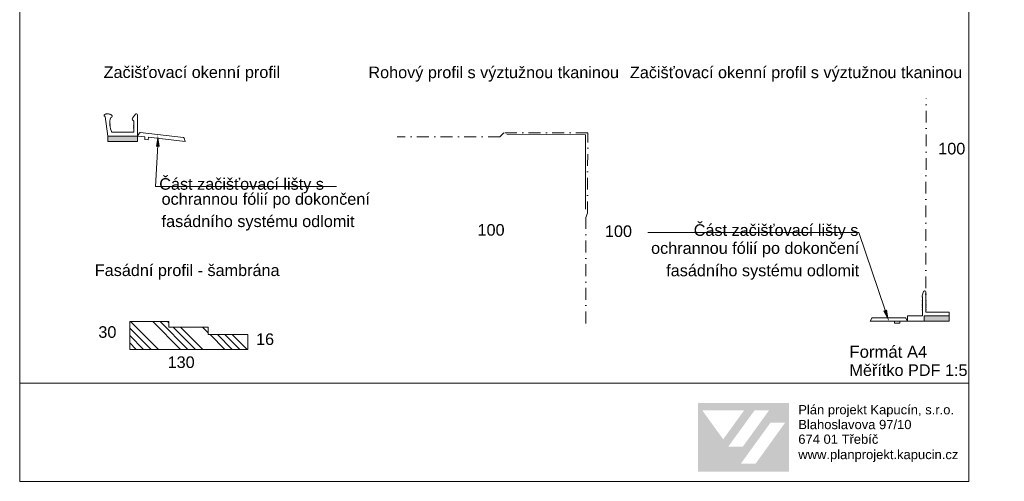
# Model space of a CAD drawing. Header units: millimetres. Extents: x -330321 to -319702, y -17713 to -4070.
# Tile 12 of 22: x -320762 to -319702, y -11936 to -11439. Entities that reach past the tile are written whole.
import ezdxf

# ---------------------------------------------------------------- set-up
doc = ezdxf.new("R2010")
doc.units = ezdxf.units.MM
doc.header["$MEASUREMENT"] = 0
doc.linetypes.add('VÝZTUŽNÁ_SÍŤ', pattern=[25.4, 12.7, -6.35, 0, -6.35])
doc.styles.add('GENEROVANÝ_STYL_2', font='txt')

msp = doc.modelspace()

# ---------------------------------------------------------------- hatches: boundary and pattern name
at = {"linetype": 'Continuous', "lineweight": 20, "true_color": 0xff6600}
for points in [[(-320667.2, -11564), (-320667.2, -11570), (-320635.2, -11570), (-320635.2, -11564)], [(-319761.2, -11757.8), (-319788.1, -11757.8), (-319788.1, -11763.6), (-319761.2, -11763.6)]]:
    msp.add_hatch(color=30, dxfattribs=at).paths.add_polyline_path(points)
at = {"linetype": 'Continuous', "lineweight": 13}
for points in [[(-320615.4, -11575.6), (-320611.2, -11575.6), (-320613.3, -11563.1)], [(-319828.2, -11751.1), (-319832.2, -11752.5), (-319826.2, -11763.6)]]:
    msp.add_hatch(color=154, dxfattribs=at).paths.add_polyline_path(points)
h = msp.add_hatch(dxfattribs=at)
h.set_pattern_fill('ANSI34_0001', color=254, style=0, pattern_type=2)
h.set_pattern_definition([(135, (-320580, -11779.024), (23.865, 23.865), []), (135, (-320587.956, -11779.024), (23.865, 23.865), []), (135, (-320595.91, -11779.024), (23.865, 23.865), []), (135, (-320603.866, -11779.024), (23.865, 23.865), [])])
h.paths.add_polyline_path([(-320643.5, -11794), (-320516.5, -11794), (-320516.5, -11778), (-320559, -11778), (-320559, -11770), (-320601.5, -11770), (-320601.5, -11764), (-320643.5, -11764)])
h = msp.add_hatch(color=1, dxfattribs=at)
h.paths.add_polyline_path([(-320031.6, -11925.6), (-319933.8, -11925.6), (-319933.8, -11851.8), (-320031.6, -11851.8)])
h.paths.add_polyline_path([(-320027.1, -11859.7), (-319982, -11859.7), (-320004.6, -11890.9)], flags=0)
h.paths.add_polyline_path([(-319999.1, -11898.8), (-319970.7, -11859.6), (-319955.1, -11859.6), (-319983.5, -11898.9)], flags=0)
h.paths.add_polyline_path([(-319969.8, -11917.3), (-319985.7, -11917.3), (-319953.6, -11872.9), (-319937.8, -11872.9)], flags=0)

# ---------------------------------------------------------------- linework, layer by layer
at = {"color": 7, "linetype": 'VÝZTUŽNÁ_SÍŤ', "lineweight": 13}
msp.add_line((-319786.5, -11753.5), (-319786, -11523.5), dxfattribs=at)
at = {"color": 48, "linetype": 'Continuous', "lineweight": 20, "true_color": 0x5a400a}
for p, q in [((-320667.2, -11564), (-320670.2, -11543)), ((-320640.7, -11544.9), (-320637.5, -11540.5)), ((-320636.6, -11540), (-320636.4, -11540)), ((-320635.2, -11541.2), (-320635.2, -11564)), ((-320664.9, -11550.5), (-320664.5, -11550.7)), ((-320664.9, -11550.9), (-320664.5, -11550.7)), ((-320664.9, -11551.3), (-320664.5, -11551.5)), ((-320664.9, -11551.7), (-320664.5, -11551.5)), ((-320664.9, -11552), (-320664.4, -11552.2)), ((-320664.8, -11552.4), (-320664.4, -11552.2)), ((-320639.5, -11547.7), (-320640.6, -11546.4)), ((-320639.2, -11552.3), (-320639.6, -11552.5)), ((-320639.2, -11552.7), (-320639.6, -11552.5)), ((-320639.2, -11553.1), (-320639.6, -11553.3)), ((-320639.2, -11553.5), (-320639.6, -11553.3)), ((-320639.2, -11553.9), (-320639.6, -11554.1)), ((-320639.2, -11554.3), (-320639.6, -11554.1)), ((-320639.2, -11554.7), (-320639.6, -11554.9)), ((-320639.2, -11555.1), (-320639.6, -11554.9)), ((-320639.2, -11555.5), (-320639.6, -11555.7)), ((-320639.2, -11555.9), (-320639.6, -11555.7)), ((-320639.2, -11560), (-320639.2, -11548.5)), ((-320667.2, -11564), (-320667.2, -11570)), ((-320667.2, -11564), (-320635.2, -11564)), ((-320662.7, -11560), (-320639.2, -11560)), ((-320635.2, -11564), (-320633.1, -11560.7)), ((-320635.2, -11564), (-320635.2, -11570)), ((-320627.2, -11565), (-320635.2, -11564)), ((-320632.4, -11560.3), (-320585.7, -11565.7)), ((-320627.5, -11567.6), (-320627.2, -11565)), ((-320623.3, -11565.4), (-320623.6, -11568)), ((-320583.8, -11570), (-320623.3, -11565.4)), ((-320583.8, -11570), (-320585, -11566.3)), ((-320667.2, -11570), (-320635.2, -11570)), ((-320623.6, -11568), (-320627.5, -11567.6)), ((-319790.4, -11736.4), (-319788.8, -11731.5)), ((-319787.8, -11731), (-319787.7, -11731)), ((-319786.5, -11753.6), (-319786.5, -11732.1)), ((-319789.8, -11740.9), (-319790.2, -11741.1)), ((-319789.8, -11741.3), (-319790.2, -11741.1)), ((-319789.8, -11741.7), (-319790.2, -11741.9)), ((-319789.8, -11742.1), (-319790.2, -11741.9)), ((-319789.8, -11742.5), (-319790.2, -11742.6)), ((-319789.8, -11742.8), (-319790.2, -11742.6)), ((-319789.8, -11743.2), (-319790.2, -11743.4)), ((-319789.8, -11743.6), (-319790.2, -11743.4)), ((-319789.8, -11744), (-319790.2, -11744.2)), ((-319789.8, -11744.4), (-319790.2, -11744.2)), ((-319789.8, -11744.8), (-319790.2, -11744.9)), ((-319789.8, -11745.1), (-319790.2, -11744.9)), ((-319789.8, -11745.5), (-319790.2, -11745.7)), ((-319789.8, -11745.9), (-319790.2, -11745.7)), ((-319789.8, -11746.3), (-319790.2, -11746.5)), ((-319789.8, -11746.7), (-319790.2, -11746.5)), ((-319789.8, -11747.1), (-319790.2, -11747.3)), ((-319789.8, -11747.5), (-319790.2, -11747.3)), ((-319789.8, -11737.8), (-319789.8, -11757.2)), ((-319786.5, -11740.9), (-319786.1, -11741.1)), ((-319786.5, -11741.3), (-319786.1, -11741.1)), ((-319786.5, -11741.7), (-319786.1, -11741.9)), ((-319786.5, -11742.1), (-319786.1, -11741.9)), ((-319786.5, -11742.5), (-319786.1, -11742.6)), ((-319786.5, -11742.8), (-319786.1, -11742.6)), ((-319786.5, -11743.2), (-319786.1, -11743.4)), ((-319786.5, -11743.6), (-319786.1, -11743.4)), ((-319786.5, -11744), (-319786.1, -11744.2)), ((-319786.5, -11744.4), (-319786.1, -11744.2)), ((-319786.5, -11744.8), (-319786.1, -11744.9)), ((-319786.5, -11745.1), (-319786.1, -11744.9)), ((-319786.5, -11745.5), (-319786.1, -11745.7)), ((-319786.5, -11745.9), (-319786.1, -11745.7)), ((-319786.5, -11746.3), (-319786.1, -11746.5)), ((-319786.5, -11746.7), (-319786.1, -11746.5)), ((-319786.5, -11747.1), (-319786.1, -11747.3)), ((-319786.5, -11747.5), (-319786.1, -11747.3)), ((-319790.4, -11757.8), (-319805.6, -11757.8)), ((-319789.8, -11747.9), (-319790.2, -11748)), ((-319789.8, -11748.2), (-319790.2, -11748)), ((-319789.8, -11748.5), (-319790.2, -11748.7)), ((-319789.8, -11748.9), (-319790.2, -11748.7)), ((-319789.8, -11749.3), (-319790.2, -11749.5)), ((-319789.8, -11749.7), (-319790.2, -11749.5)), ((-319789.8, -11750.1), (-319790.2, -11750.3)), ((-319789.8, -11750.5), (-319790.2, -11750.3)), ((-319789.8, -11750.9), (-319790.2, -11751.1)), ((-319789.8, -11751.3), (-319790.2, -11751.1)), ((-319789.8, -11751.6), (-319790.2, -11751.8)), ((-319789.8, -11752), (-319790.2, -11751.8)), ((-319761.2, -11757.8), (-319788.1, -11757.8)), ((-319788.1, -11763.6), (-319788.1, -11757.8)), ((-319786.5, -11747.9), (-319786.1, -11748)), ((-319786.5, -11748.2), (-319786.1, -11748)), ((-319786.5, -11748.5), (-319786.1, -11748.7)), ((-319786.5, -11748.9), (-319786.1, -11748.7)), ((-319786.5, -11749.3), (-319786.1, -11749.5)), ((-319786.5, -11749.7), (-319786.1, -11749.5)), ((-319786.5, -11750.1), (-319786.1, -11750.3)), ((-319786.5, -11750.5), (-319786.1, -11750.3)), ((-319786.5, -11750.9), (-319786.1, -11751.1)), ((-319786.5, -11751.3), (-319786.1, -11751.1)), ((-319786.5, -11751.6), (-319786.1, -11751.8)), ((-319786.5, -11752), (-319786.1, -11751.8)), ((-319761.6, -11754), (-319786.1, -11754)), ((-319761.2, -11754.4), (-319761.2, -11757.8)), ((-319761.2, -11757.8), (-319761.2, -11763.6)), ((-319846.2, -11763.6), (-319844.6, -11760.2)), ((-319806.2, -11763.6), (-319846.2, -11763.6)), ((-319808.5, -11759.8), (-319843.9, -11759.8)), ((-319820.2, -11765.6), (-319820.2, -11763.6)), ((-319814.2, -11765.6), (-319820.2, -11765.6)), ((-319814.2, -11763.6), (-319814.2, -11765.6)), ((-319806.2, -11763.6), (-319807.8, -11760.2)), ((-319806.2, -11758.4), (-319806.2, -11763.6)), ((-319788.1, -11763.6), (-319806.2, -11763.6))]:
    msp.add_line(p, q, dxfattribs=at)
at = {"color": 7, "linetype": 'Continuous', "lineweight": 20}
msp.add_line((-320635.2, -11564), (-320635.2, -11564.8), dxfattribs=at)
at = {"color": 154, "linetype": 'Continuous', "lineweight": 13}
for p, q in [((-320612.8, -11567.3), (-320615.8, -11618.3)), ((-320615.8, -11618.3), (-320613.8, -11618.3)), ((-320613.8, -11618.3), (-320421, -11618.3)), ((-319860.6, -11668), (-320085.6, -11668)), ((-319858.6, -11668), (-319860.6, -11668)), ((-319830.2, -11751.8), (-319858.6, -11668)), ((-320762.1, -11830.3), (-319740.1, -11830.3))]:
    msp.add_line(p, q, dxfattribs=at)
at = {"color": 30, "linetype": 'Continuous', "lineweight": 20, "true_color": 0xff6600}
msp.add_line((-319788.1, -11763.6), (-319761.2, -11763.6), dxfattribs=at)
at = {"color": 154, "linetype": 'Continuous', "lineweight": 13}
msp.add_lwpolyline([(-320762.1, -10469), (-319740.1, -10469), (-319740.1, -11936.2), (-320762.1, -11936.2)], close=True, dxfattribs=at)
at = {"color": 48, "linetype": 'Continuous', "lineweight": 20, "true_color": 0x5a400a, "flags": 128}
msp.add_lwpolyline([(-320664, -11544), (-320663.4, -11543.7), (-320662.9, -11543.5), (-320662.6, -11543.1), (-320662.5, -11542.8), (-320662.5, -11542.4), (-320662.7, -11542), (-320663, -11541.6), (-320663.5, -11541.2), (-320664.1, -11540.9), (-320664.8, -11540.6), (-320665.6, -11540.4), (-320666.4, -11540.2), (-320667.2, -11540.1), (-320668, -11540.1), (-320668.8, -11540.2), (-320669.5, -11540.3), (-320670.1, -11540.5), (-320670.6, -11540.8), (-320670.9, -11541.1), (-320671.1, -11541.5), (-320671.1, -11541.9), (-320671, -11542.3), (-320670.7, -11542.7), (-320670.2, -11543)], dxfattribs=at)
at = {"color": 7, "linetype": 'VÝZTUŽNÁ_SÍŤ', "lineweight": 13}
msp.add_lwpolyline([(-320152.3, -11765.9), (-320152.4, -11651.8), (-320150.7, -11647.3), (-320150.4, -11560.6), (-320240.7, -11560.6), (-320245.1, -11565), (-320355.6, -11565)], dxfattribs=at)
at = {"color": 48, "linetype": 'Continuous', "lineweight": 20, "true_color": 0x5a400a}
msp.add_lwpolyline([(-320152.7, -11642.8), (-320152.7, -11562.7), (-320237.5, -11562)], dxfattribs=at)
at = {"color": 30, "linetype": 'Continuous', "lineweight": 20, "true_color": 0xff6600, "flags": 128}
msp.add_lwpolyline([(-320643.5, -11794), (-320516.5, -11794), (-320516.5, -11778), (-320559, -11778), (-320559, -11770), (-320601.5, -11770), (-320601.5, -11764), (-320643.5, -11764)], close=True, dxfattribs=at)
at = {"color": 48, "linetype": 'Continuous', "lineweight": 20, "true_color": 0x5a400a}
for centre, radius, start, end in [((-320643, -11550.4), 22, 163.0254, 206.0671), ((-320639.7, -11545.6), 1.2, 144.8428, 220.7557), ((-320636.6, -11541.2), 1.2, 90, 144.8428), ((-320636.4, -11541.2), 1.2, 0, 90), ((-320640.4, -11548.5), 1.2, 0, 40.7557), ((-320632.5, -11561.1), 0.8, 83.3858, 148.3071), ((-320585.8, -11566.5), 0.8, 18.4644, 83.3858), ((-319789.2, -11736.8), 1.16, 162.5804, 238.4933), ((-319787.8, -11732.1), 1.16, 90, 144.8428), ((-319787.7, -11732.1), 1.16, 0, 90), ((-319805.6, -11758.4), 0.6, 90, 180.0002), ((-319790.4, -11757.2), 0.6, 270, 0), ((-319786.1, -11753.6), 0.4, 180, 270), ((-319761.6, -11754.4), 0.4, 0, 90), ((-319843.9, -11760.6), 0.773, 89.9197, 154.841), ((-319808.5, -11760.6), 0.773, 25.159, 90.0803)]:
    msp.add_arc(centre, radius, start, end, dxfattribs=at)

# ---------------------------------------------------------------- texts
at = {"color": 154, "linetype": 'Continuous', "lineweight": 13, "char_height": 12.5, "attachment_point": 7, "style": 'GENEROVANÝ_STYL_2'}
for s, insert in [('\\A1;{\\pql;\\fArial|b0|i0|c238|p38;Začišťovací okenní profil}', (-320671.7, -11505.2)), ('\\A1;{\\pql;\\fArial|b0|i0|c238|p38;Rohový profil s výztužnou tkaninou}', (-320386.6, -11505.4)), ('\\A1;{\\pql;\\fArial|b0|i0|c238|p38;Začišťovací okenní profil s výztužnou tkaninou}', (-320105, -11505.4)), ('\\A1;{\\pql;\\fArial|b0|i0|c238|p38;100}', (-319773, -11584)), ('\\A1;{\\pql;\\fArial|b0|i0|c238|p38;Část začišťovací lišty s}', (-320611.8, -11625.7)), ('\\A1;{\\pql;\\fArial|b0|i0|c238|p38;ochrannou fólií po dokončení}', (-320609.3, -11641.9)), ('\\A1;{\\pql;\\fArial|b0|i0|c238|p38;fasádního systému odlomit}', (-320609.3, -11665.9)), ('\\A1;{\\pql;\\fArial|b0|i0|c238|p38;100}', (-320269.1, -11671.6)), ('\\A1;{\\pql;\\fArial|b0|i0|c238|p38;100}', (-320131.9, -11673)), ('\\A1;{\\pql;\\fArial|b0|i0|c238|p38;Část začišťovací lišty s}', (-320036.3, -11675.4)), ('\\A1;{\\pql;\\fArial|b0|i0|c238|p38;ochrannou fólií po dokončení}', (-320082.2, -11694.8)), ('\\A1;{\\pql;\\fArial|b0|i0|c238|p38;Fasádní profil - šambrána }', (-320681.2, -11718.7)), ('\\A1;{\\pql;\\fArial|b0|i0|c238|p38;fasádního systému odlomit}', (-320065.9, -11718.9)), ('\\A1;{\\pql;\\fArial|b0|i0|c238|p38;30}', (-320677.4, -11781.7)), ('\\A1;{\\pql;\\fArial|b0|i0|c238|p38;16}', (-320507.6, -11789.4)), ('\\A1;{\\pql;\\fArial|b0|i0|c238|p38;1\\fArial|b0|i0|c238|p38;30}', (-320602.8, -11814.2))]:
    msp.add_mtext(s, dxfattribs=dict(at, insert=insert))
at = {"color": 154, "linetype": 'Continuous', "lineweight": 13, "insert": (-319868.6, -11822.8), "char_height": 12.865, "attachment_point": 7, "line_spacing_factor": 0.931998, "style": 'GENEROVANÝ_STYL_2'}
msp.add_mtext('\\A1;{\\pql;\\fArial|b0|i0|c238|p38;Formát A\\fArial|b0|i0|c238|p38;\\H0.971608x;4\\P\\pql;\\fArial|b0|i0|c238|p38;Měřítko PDF 1:5}', dxfattribs=at)
at = {"color": 7, "linetype": 'Continuous', "lineweight": 20, "char_height": 10, "attachment_point": 7, "style": 'GENEROVANÝ_STYL_2'}
for s, insert in [('\\A1;{\\pql;\\fArial|b0|i0|c238|p38;Plán projekt Kapucín, s.r.o.}', (-319923.7, -11867)), ('\\A1;{\\pql;\\fArial|b0|i0|c238|p38;Blahoslavova 97/10}', (-319923.7, -11880.1)), ('\\A1;{\\pql;\\fArial|b0|i0|c238|p38;674 01 Třebíč}', (-319923.7, -11895.9)), ('\\A1;{\\pql;\\fArial|b0|i0|c238|p38;www.planprojekt.kapucin.cz}', (-319923.7, -11915.3))]:
    msp.add_mtext(s, dxfattribs=dict(at, insert=insert))

doc.saveas('drawing.dxf')
